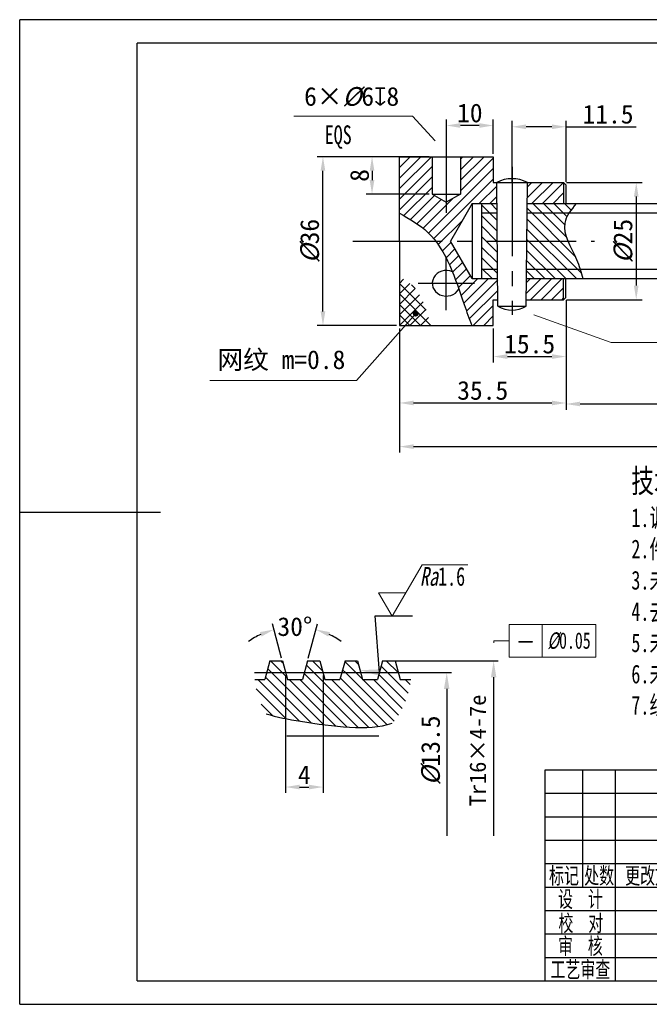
# Model space of a CAD drawing. Header units: millimetres. Extents: x -25 to 272, y -5 to 205.
# Tile 1 of 2: x -25 to 109, y -5 to 205. Entities that reach past the tile are written whole.
import ezdxf
from ezdxf import colors
from ezdxf.entities.mleader import LeaderData, LeaderLine
from ezdxf.enums import TextEntityAlignment as Align
from ezdxf.math import Vec2, Vec3

# ---------------------------------------------------------------- set-up
doc = ezdxf.new("R2010")
doc.units = ezdxf.units.MM
doc.linetypes.add('CENTER2', pattern=[28.575, 19.05, -3.175, 3.175, -3.175])
doc.layers.add('1轮廓实线层', color=7, linetype='Continuous', lineweight=30)
for name, color, linetype in [('2细线层', 7, 'Continuous'), ('3中心线层', 7, 'CENTER2'), ('5剖面线层', 7, 'Continuous'), ('6文字层', 7, 'Continuous'), ('7标注层', 7, 'Continuous'), ('8符号标注层', 7, 'Continuous'), ('图框层', 7, 'Continuous')]:
    doc.layers.add(name, color=color, linetype=linetype)
doc.styles.add('PC_TEXTSTYLE', font='simfang.ttf', dxfattribs={"width": 0.707})
doc.styles.add('PC_TEXTSTYLE5', font='simfang.ttf', dxfattribs={"width": 0.707})
doc.styles.get("Standard").update_dxf_attribs({"font": 'simfang.ttf'})
doc.styles.add('ZWISOGDT', font='ISOCP.SHX', dxfattribs={"bigfont": 'GBCBIG.SHX'})
doc.dimstyles.new('ISO-25', dxfattribs={"dimtxt": 4, "dimasz": 3, "dimexe": 1.25, "dimexo": 0.625, "dimtad": 1, "dimdsep": 46, "dimtxsty": 'Standard', "dimcen": 2.5, "dimadec": 0, "dimazin": 0, "dimtfac": 1, "dimtmove": 0, "dimatfit": 3, "dimfxl": 1, "dimarcsym": 0})

# ---------------------------------------------------------------- blocks, each defined once
blk = doc.blocks.new('ZwmFrameMain_A4^_^无分区图框^_^landscape')
at = {"layer": '1轮廓实线层'}
for p, q in [((0, 0), (0, 200)), ((267, 200), (0, 200)), ((-25, 100), (5, 100)), ((0, 0), (267, 0))]:
    blk.add_line(p, q, dxfattribs=at)
at = {"layer": '2细线层'}
for p, q in [((-25, -5), (-25, 205)), ((272, 205), (-25, 205)), ((-25, -5), (272, -5))]:
    blk.add_line(p, q, dxfattribs=at)
blk = doc.blocks.new('ZwmFrameMain_标题栏2')
at = {"layer": '1轮廓实线层'}
for p, q in [((-180, 45), (0, 45)), ((-180, 0), (-180, 45)), ((-180, 0), (-180, 45)), ((-172, 20), (-172, 45)), ((-165, 20), (-165, 45)), ((-145, 20), (-145, 45)), ((-130, 20), (-130, 45)), ((-120, 0), (-120, 45)), ((-60, 0), (-60, 45)), ((-60, 31), (0, 31)), ((-30, 13), (-30, 31)), ((-15, 18), (-15, 31)), ((-60, 26), (0, 26)), ((-180, 25), (-120, 25)), ((-180, 20), (-120, 20)), ((-165, 0), (-165, 20)), ((-150, 0), (-150, 20)), ((-135, 0), (-135, 20)), ((-120, 18), (0, 18)), ((-60, 13), (0, 13)), ((-180, 0), (0, 0))]:
    blk.add_line(p, q, dxfattribs=at)
at = {"layer": '2细线层'}
for p, q in [((-180, 40), (-120, 40)), ((-180, 35), (-120, 35)), ((-180, 30), (-120, 30)), ((-180, 15), (-120, 15)), ((-180, 10), (-120, 10)), ((-180, 5), (-120, 5))]:
    blk.add_line(p, q, dxfattribs=at)
at = {"layer": '2细线层', "color": 75}
for p, q in [((-52.5, 18), (-52.5, 26)), ((-45, 18), (-45, 26)), ((-37.5, 18), (-37.5, 26))]:
    blk.add_line(p, q, dxfattribs=at)
at = {"layer": '图框层'}
blk.add_line((0, 0), (0, 45), dxfattribs=at)
at = {"layer": '6文字层', "style": 'PC_TEXTSTYLE', "width": 0.667}
for s, p in [(' 图 样 标 记 ', (-45, 28.5)), (' 重   量 ', (-22.5, 28.5)), (' 比   例 ', (-7.5, 28.5)), ('标记', (-176, 22.5)), ('处数', (-168.5, 22.5)), (' 更改文件号 ', (-155, 22.5)), (' 签  字 ', (-137.51, 22.37)), (' 日 期 ', (-125, 22.5)), (' 设  计 ', (-172.5, 17.5)), ('标准审查', (-142.5, 17.5)), ('共        页', (-45, 15.5)), ('第        页', (-15, 15.5)), (' 校  对 ', (-172.4, 12.37)), (' 审  定 ', (-142.53, 12.68)), (' 审  核 ', (-172.5, 7.5)), ('批  准', (-142.43, 7.6)), ('工艺审查', (-172.5, 2.5)), (' 日  期 ', (-142.5, 2.5))]:
    blk.add_text(s, height=3.5, dxfattribs=at).set_placement(p, align=Align.MIDDLE)
at = {"layer": '6文字层', "style": 'PC_TEXTSTYLE', "flags": 8}
for tag, height, width, p, p2 in [('图样代号', 5, 1.827072, (-56.96, 35.53), (-3.51, 35.53)), ('图样名称', 7, 1.307601, (-116.78, 28.23), (-63.22, 28.23)), ('重量', 3.5, 2.575775, (-28.88, 20.51), (-16.35, 20.51)), ('比例', 3.5, 2.509835, (-13.53, 20.62), (-1.42, 20.62)), ('设计', 3.5, 2.626176, (-163.77, 15.45), (-151.09, 15.45)), ('标准审查', 3.5, 1.26155, (-133.59, 15.31), (-120.98, 15.31)), ('共几页', 3.5, 1.072702, (-48.92, 14.11), (-41.01, 14.11)), ('第几页', 3.5, 1.040913, (-18.77, 14.01), (-11.1, 14.01)), ('校对', 3.5, 2.584819, (-163.77, 10.48), (-151.09, 10.48)), ('审定', 3.5, 2.609197, (-133.8, 10.61), (-121.11, 10.61)), ('审核', 3.5, 2.606115, (-163.87, 5.38), (-151.09, 5.38)), ('批准', 3.5, 2.608434, (-133.7, 5.38), (-121.11, 5.38)), ('企业名称', 5, 1.780682, (-56.33, 3.82), (-4.24, 3.82)), ('工艺审查', 3.5, 1.277902, (-163.87, 0.41), (-151.09, 0.41)), ('日期', 3.5, 2.708793, (-134.08, 0.41), (-121.11, 0.41))]:
    blk.add_attdef(tag, text='', height=height, dxfattribs=dict(at, width=width)).set_placement(p, p2, align=Align.FIT)
at = {"layer": '6文字层', "style": 'PC_TEXTSTYLE', "width": 0.838069, "flags": 8}
blk.add_attdef('产品名称或材料标记', text='', height=5, rotation=0.4655, dxfattribs=at).set_placement((-117.65, 6.59), (-62.48, 7.04), align=Align.FIT)
at = {"layer": '6文字层', "color": 0, "style": 'PC_TEXTSTYLE', "width": 0.991492, "flags": 8}
blk.add_attdef('图纸张数', text='', height=3.5, dxfattribs=at).set_placement((-6.01, -4.12), (3.86, -4.12), align=Align.FIT)
blk = doc.blocks.new('*U4', base_point=(152.51, 148.38))
at = {"layer": '1轮廓实线层'}
for p, q in [((145.82, 149.63), (145.28, 147.63)), ((145.82, 149.63), (147.15, 149.63)), ((147.15, 149.63), (147.68, 147.63)), ((149.82, 149.63), (149.28, 147.63)), ((149.82, 149.63), (151.15, 149.63)), ((151.15, 149.63), (151.68, 147.63)), ((153.82, 149.63), (153.28, 147.63)), ((153.82, 149.63), (155.15, 149.63)), ((155.15, 149.63), (155.68, 147.63)), ((157.82, 149.63), (157.28, 147.63)), ((157.82, 149.63), (159.15, 149.63)), ((159.15, 149.63), (159.68, 147.63)), ((144.21, 147.63), (145.28, 147.63)), ((147.68, 147.63), (149.28, 147.63)), ((151.68, 147.63), (153.28, 147.63)), ((155.68, 147.63), (157.28, 147.63)), ((159.68, 147.63), (160.82, 147.63))]:
    blk.add_line(p, q, dxfattribs=at)
at = {"layer": '2细线层'}
blk.add_open_spline([(145.43, 143.99), (146.52, 143.62), (151.16, 142.82), (156.25, 142.12), (158.85, 142.97)], degree=3, knots=[7.455435, 7.455435, 7.455435, 7.455435, 10.802854, 19.699181, 19.699181, 19.699181, 19.699181], dxfattribs=at)
at = {"layer": '3中心线层'}
for p, q in [((144.18, 148.38), (160.85, 148.38)), ((147.62, 141.63), (157.41, 141.63))]:
    blk.add_line(p, q, dxfattribs=at)
at = {"layer": '5剖面线层'}
for p, q in [((147.13, 148.38), (145.88, 149.63)), ((147.2, 149.42), (147, 149.63)), ((150.49, 148.38), (149.7, 149.17)), ((151.43, 148.56), (150.37, 149.63)), ((154.98, 148.38), (153.8, 149.56)), ((155.25, 149.23), (154.86, 149.63)), ((159.47, 148.38), (158.22, 149.63)), ((146, 148.38), (145.59, 148.79)), ((151.56, 142.82), (146, 148.38)), ((147.61, 147.89), (147.13, 148.38)), ((155.23, 142.52), (149.46, 148.29)), ((156.33, 142.54), (150.49, 148.38)), ((153.86, 148.38), (153.56, 148.68)), ((159.04, 143.2), (153.86, 148.38)), ((155.66, 147.7), (154.98, 148.38)), ((160.27, 145.33), (157.43, 148.18)), ((158.35, 148.38), (157.67, 149.06)), ((160.55, 146.18), (158.35, 148.38)), ((159.49, 148.37), (159.47, 148.38)), ((148.92, 143.22), (144.51, 147.63)), ((150.25, 143), (145.36, 147.9)), ((152.84, 142.67), (147.88, 147.63)), ((154.06, 142.56), (149, 147.63)), ((157.36, 142.63), (152.37, 147.63)), ((158.3, 142.81), (153.33, 147.79)), ((159.51, 143.85), (155.73, 147.63)), ((159.92, 144.56), (156.86, 147.63)), ((160.75, 147.1), (160.22, 147.63)), ((147.56, 143.45), (144.36, 146.66)), ((146.11, 143.78), (144.89, 145))]:
    blk.add_line(p, q, dxfattribs=at)
blk = doc.blocks.new('*D5')
at = {"layer": '7标注层', "color": 0, "lineweight": -2, "transparency": 16777216}
for p, q in [((55.3, 175.78), (38.38, 175.78)), ((39.63, 142.78), (39.63, 172.78)), ((55.3, 139.78), (38.38, 139.78))]:
    blk.add_line(p, q, dxfattribs=at)
at = {"layer": '7标注层', "color": 0, "transparency": 16777216}
for points in [[(40.13, 172.78), (39.13, 172.78), (39.63, 175.78)], [(39.13, 142.78), (40.13, 142.78), (39.63, 139.78)]]:
    blk.add_solid(points, dxfattribs=at)
at = {"layer": 'Defpoints', "color": 0, "transparency": 16777216}
for p in [(39.63, 175.78), (55.93, 175.78), (55.93, 139.78)]:
    blk.add_point(p, dxfattribs=at)
at = {"layer": '7标注层', "color": 0, "transparency": 16777216, "insert": (36.87, 157.78), "char_height": 4, "attachment_point": 5, "rotation": 90}
blk.add_mtext('{\\fFangSong|b0|i1|c134|p49;%%C}36', dxfattribs=at)
blk = doc.blocks.new('*D6')
at = {"layer": '7标注层', "color": 0, "lineweight": -2, "transparency": 16777216}
for p, q in [((65.93, 176.41), (65.93, 183.68)), ((75.93, 176.41), (75.93, 183.68)), ((72.93, 182.43), (68.93, 182.43))]:
    blk.add_line(p, q, dxfattribs=at)
at = {"layer": '7标注层', "color": 0, "transparency": 16777216}
for points in [[(68.93, 182.93), (68.93, 181.93), (65.93, 182.43)], [(72.93, 181.93), (72.93, 182.93), (75.93, 182.43)]]:
    blk.add_solid(points, dxfattribs=at)
at = {"layer": 'Defpoints', "color": 0, "transparency": 16777216}
for p in [(65.93, 182.43), (65.93, 175.78), (75.93, 175.78)]:
    blk.add_point(p, dxfattribs=at)
at = {"layer": '7标注层', "color": 0, "transparency": 16777216, "insert": (70.93, 185.08), "char_height": 4, "attachment_point": 5}
blk.add_mtext('10', dxfattribs=at)
blk = doc.blocks.new('*D7')
at = {"layer": '7标注层', "color": 0, "lineweight": -2, "transparency": 16777216}
for p, q in [((79.93, 170.41), (79.93, 183.41)), ((91.43, 170.41), (91.43, 183.41)), ((88.43, 182.16), (82.93, 182.16)), ((91.43, 182.16), (106.35, 182.16))]:
    blk.add_line(p, q, dxfattribs=at)
at = {"layer": '7标注层', "color": 0, "transparency": 16777216}
for points in [[(82.93, 182.66), (82.93, 181.66), (79.93, 182.16)], [(88.43, 181.66), (88.43, 182.66), (91.43, 182.16)]]:
    blk.add_solid(points, dxfattribs=at)
at = {"layer": 'Defpoints', "color": 0, "transparency": 16777216}
for p in [(79.93, 182.16), (79.93, 169.78), (91.43, 169.78)]:
    blk.add_point(p, dxfattribs=at)
at = {"layer": '7标注层', "color": 0, "transparency": 16777216, "insert": (100.39, 184.82), "char_height": 4, "attachment_point": 5}
blk.add_mtext('11.5', dxfattribs=at)
blk = doc.blocks.new('*D8')
at = {"layer": '7标注层', "color": 0, "lineweight": -2, "transparency": 16777216}
for p, q in [((91.55, 170.28), (107.65, 170.28)), ((106.4, 167.28), (106.4, 148.28)), ((91.55, 145.28), (107.65, 145.28))]:
    blk.add_line(p, q, dxfattribs=at)
at = {"layer": '7标注层', "color": 0, "transparency": 16777216}
for points in [[(106.9, 167.28), (105.9, 167.28), (106.4, 170.28)], [(105.9, 148.28), (106.9, 148.28), (106.4, 145.28)]]:
    blk.add_solid(points, dxfattribs=at)
at = {"layer": 'Defpoints', "color": 0, "transparency": 16777216}
for p in [(90.93, 170.28), (90.93, 145.28), (106.4, 145.28)]:
    blk.add_point(p, dxfattribs=at)
at = {"layer": '7标注层', "color": 0, "transparency": 16777216, "insert": (103.64, 157.78), "char_height": 4, "attachment_point": 5, "rotation": 90}
blk.add_mtext('{\\fFangSong|b0|i1|c134|p49;%%C}25', dxfattribs=at)
blk = doc.blocks.new('*D9')
at = {"layer": '7标注层', "color": 0, "lineweight": -2, "transparency": 16777216}
for p, q in [((91.43, 145.16), (91.43, 131.9)), ((75.93, 139.16), (75.93, 131.9)), ((78.93, 133.15), (88.43, 133.15))]:
    blk.add_line(p, q, dxfattribs=at)
at = {"layer": '7标注层', "color": 0, "transparency": 16777216}
for points in [[(78.93, 133.65), (78.93, 132.65), (75.93, 133.15)], [(88.43, 132.65), (88.43, 133.65), (91.43, 133.15)]]:
    blk.add_solid(points, dxfattribs=at)
at = {"layer": 'Defpoints', "color": 0, "transparency": 16777216}
for p in [(91.43, 145.78), (75.93, 139.78), (91.43, 133.15)]:
    blk.add_point(p, dxfattribs=at)
at = {"layer": '7标注层', "color": 0, "transparency": 16777216, "insert": (83.68, 135.8), "char_height": 4, "attachment_point": 5}
blk.add_mtext('15.5', dxfattribs=at)
blk = doc.blocks.new('*D10')
at = {"layer": '7标注层', "color": 0, "lineweight": -2, "transparency": 16777216}
for p, q in [((91.43, 145.16), (91.43, 122)), ((55.93, 139.16), (55.93, 122)), ((58.93, 123.25), (88.43, 123.25))]:
    blk.add_line(p, q, dxfattribs=at)
at = {"layer": '7标注层', "color": 0, "transparency": 16777216}
for points in [[(58.93, 123.75), (58.93, 122.75), (55.93, 123.25)], [(88.43, 122.75), (88.43, 123.75), (91.43, 123.25)]]:
    blk.add_solid(points, dxfattribs=at)
at = {"layer": 'Defpoints', "color": 0, "transparency": 16777216}
for p in [(91.43, 145.78), (55.93, 139.78), (91.43, 123.25)]:
    blk.add_point(p, dxfattribs=at)
at = {"layer": '7标注层', "color": 0, "transparency": 16777216, "insert": (73.68, 125.91), "char_height": 4, "attachment_point": 5}
blk.add_mtext('35.5', dxfattribs=at)
blk = doc.blocks.new('*D11')
at = {"layer": '7标注层', "color": 0, "lineweight": -2, "transparency": 16777216}
for p, q in [((202.43, 151.66), (202.43, 121.79)), ((91.43, 122.63), (91.43, 121.79)), ((94.43, 123.04), (199.43, 123.04))]:
    blk.add_line(p, q, dxfattribs=at)
at = {"layer": '7标注层', "color": 0, "transparency": 16777216}
for points in [[(94.43, 123.54), (94.43, 122.54), (91.43, 123.04)], [(199.43, 122.54), (199.43, 123.54), (202.43, 123.04)]]:
    blk.add_solid(points, dxfattribs=at)
at = {"layer": 'Defpoints', "color": 0, "transparency": 16777216}
for p in [(202.43, 152.28), (91.43, 123.25), (202.43, 123.04)]:
    blk.add_point(p, dxfattribs=at)
at = {"layer": '7标注层', "color": 0, "transparency": 16777216, "insert": (146.93, 125.66), "char_height": 4, "attachment_point": 5}
blk.add_mtext('111', dxfattribs=at)
blk = doc.blocks.new('*D14')
at = {"layer": '7标注层', "color": 0, "lineweight": -2, "transparency": 16777216}
for p, q in [((217.43, 152.16), (217.43, 112.69)), ((55.93, 139.16), (55.93, 112.69)), ((58.93, 113.94), (214.43, 113.94))]:
    blk.add_line(p, q, dxfattribs=at)
at = {"layer": '7标注层', "color": 0, "transparency": 16777216}
for points in [[(58.93, 114.44), (58.93, 113.44), (55.93, 113.94)], [(214.43, 113.44), (214.43, 114.44), (217.43, 113.94)]]:
    blk.add_solid(points, dxfattribs=at)
at = {"layer": 'Defpoints', "color": 0, "transparency": 16777216}
for p in [(217.43, 152.78), (55.93, 139.78), (217.43, 113.94)]:
    blk.add_point(p, dxfattribs=at)
at = {"layer": '7标注层', "color": 0, "transparency": 16777216, "insert": (136.68, 116.6), "char_height": 4, "attachment_point": 5}
blk.add_mtext('161.5', dxfattribs=at)
blk = doc.blocks.new('*D16')
at = {"layer": '7标注层', "color": 0, "lineweight": -2, "transparency": 16777216}
for p, q in [((31.65, 65.13), (31.65, 40.09)), ((39.65, 65.13), (39.65, 40.09)), ((34.65, 41.34), (36.65, 41.34))]:
    blk.add_line(p, q, dxfattribs=at)
at = {"layer": '7标注层', "color": 0, "transparency": 16777216}
for points in [[(34.65, 41.84), (34.65, 40.84), (31.65, 41.34)], [(36.65, 40.84), (36.65, 41.84), (39.65, 41.34)]]:
    blk.add_solid(points, dxfattribs=at)
at = {"layer": 'Defpoints', "color": 0, "transparency": 16777216}
for p in [(31.65, 65.76), (39.65, 65.76), (39.65, 41.34)]:
    blk.add_point(p, dxfattribs=at)
at = {"layer": '7标注层', "color": 0, "transparency": 16777216, "insert": (35.65, 43.96), "char_height": 4, "attachment_point": 5}
blk.add_mtext('4', dxfattribs=at)
blk = doc.blocks.new('*D17')
at = {"layer": '7标注层', "color": 0, "lineweight": -2, "transparency": 16777216}
for p, q in [((30.82, 68.86), (28.87, 76.15)), ((36.49, 68.86), (38.44, 76.15))]:
    blk.add_line(p, q, dxfattribs=at)
for start, end in [(114.9873, 124.9745), (104.9382, 105), (75, 75.0618), (55.0255, 65.0127)]:
    blk.add_arc((33.65, 58.29), 17.23, start, end, dxfattribs=at)
at = {"layer": '7标注层', "color": 0, "transparency": 16777216}
for points in [[(26.55, 73.44), (26.2, 74.38), (29.19, 74.94)], [(41.11, 74.38), (40.76, 73.44), (38.11, 74.94)]]:
    blk.add_solid(points, dxfattribs=at)
at = {"layer": 'Defpoints', "color": 0, "transparency": 16777216}
for p in [(34.74, 75.49), (30.98, 68.26), (36.32, 68.26), (32.06, 64.26), (35.25, 64.26)]:
    blk.add_point(p, dxfattribs=at)
at = {"layer": '7标注层', "color": 0, "transparency": 16777216, "insert": (33.65, 75.53), "char_height": 4, "attachment_point": 5}
blk.add_mtext('30%%d', dxfattribs=at)
blk = doc.blocks.new('*D23')
at = {"layer": '1轮廓实线层', "color": 0, "lineweight": -2, "transparency": 16777216}
for p, q in [((62.3, 175.78), (48.84, 175.78)), ((50.09, 172.78), (50.09, 170.78)), ((62.3, 167.78), (48.84, 167.78))]:
    blk.add_line(p, q, dxfattribs=at)
at = {"layer": '1轮廓实线层', "color": 0, "transparency": 16777216}
for points in [[(50.59, 172.78), (49.59, 172.78), (50.09, 175.78)], [(49.59, 170.78), (50.59, 170.78), (50.09, 167.78)]]:
    blk.add_solid(points, dxfattribs=at)
at = {"layer": 'Defpoints', "color": 0, "transparency": 16777216}
for p in [(62.93, 175.78), (50.09, 167.78), (62.93, 167.78)]:
    blk.add_point(p, dxfattribs=at)
at = {"layer": '1轮廓实线层', "color": 0, "transparency": 16777216, "insert": (47.44, 171.78), "char_height": 4, "attachment_point": 5, "rotation": 90}
blk.add_mtext('8', dxfattribs=at)

msp = doc.modelspace()

# ---------------------------------------------------------------- hatches: boundary and pattern name
at = {"layer": '5剖面线层'}
h = msp.add_hatch(dxfattribs=at)
h.set_pattern_fill('ANSI31', color=256, scale=0.5)
h.set_pattern_definition([(45, (55.9252, 139.7816), (-1.12253, 1.12253), [])])
edge = h.paths.add_edge_path()
edge.add_line((55.925, 163.766), (55.925, 175.782))
edge.add_line((55.925, 175.782), (62.925, 175.782))
edge.add_line((62.925, 175.782), (62.925, 167.782))
edge.add_line((62.925, 167.782), (65.925, 166.05))
edge.add_line((65.925, 166.05), (68.925, 167.782))
edge.add_line((68.925, 167.782), (68.925, 175.782))
edge.add_line((68.925, 175.782), (75.925, 175.782))
edge.add_line((75.925, 175.782), (75.925, 170.282))
edge.add_line((75.925, 170.282), (76.661, 170.282))
edge.add_line((76.661, 170.282), (76.706, 165.782))
edge.add_line((76.706, 165.782), (71.425, 165.782))
edge.add_line((71.425, 165.782), (66.806, 157.782))
edge.add_line((66.806, 157.782), (63.65, 157.782))
edge.add_spline(control_points=[(63.65, 157.782), (63.141, 158.439), (60.999, 160.838), (58.087, 162.518), (55.925, 163.766)], knot_values=[0, 0, 0, 0, 2.5496451, 9.8870718, 9.8870718, 9.8870718, 9.8870718], degree=3, periodic=0)
edge = h.paths.add_edge_path()
edge.add_line((63.65, 157.782), (66.806, 157.782))
edge.add_line((66.806, 157.782), (71.425, 149.782))
edge.add_line((71.425, 149.782), (76.866, 149.782))
edge.add_line((76.866, 149.782), (76.911, 145.282))
edge.add_line((76.911, 145.282), (75.925, 145.282))
edge.add_line((75.925, 145.282), (75.925, 139.782))
edge.add_line((75.925, 139.782), (71.339, 139.782))
edge.add_spline(control_points=[(71.339, 139.782), (70.794, 141.257), (68.57, 147.287), (66.579, 154), (63.65, 157.782)], knot_values=[9.8870718, 9.8870718, 9.8870718, 9.8870718, 14.6390597, 29.3040297, 29.3040297, 29.3040297, 29.3040297], degree=3, periodic=0)
h.paths.add_polyline_path([(82.939, 145.282), (82.984, 149.782), (90.925, 149.782), (90.925, 145.282)])
h.paths.add_polyline_path([(83.144, 165.782), (83.189, 170.282), (90.925, 170.282), (90.925, 165.782)])
h = msp.add_hatch(dxfattribs=at)
h.set_pattern_fill('ANSI31', color=256, scale=0.5, angle=90)
h.set_pattern_definition([(135, (73.4252, 149.7816), (-1.12253, -1.12253), [])])
edge = h.paths.add_edge_path()
edge.add_line((83.064, 157.782), (83.004, 151.782))
edge.add_line((83.004, 151.782), (94.439, 151.782))
edge.add_spline(control_points=[(94.439, 151.782), (94.22, 152.479), (93.523, 154.459), (92.386, 156.489), (91.84, 157.782)], knot_values=[8.9197631, 8.9197631, 8.9197631, 8.9197631, 11.125126, 15.1577885, 15.1577885, 15.1577885, 15.1577885], degree=3, periodic=0)
edge.add_line((91.84, 157.782), (83.064, 157.782))
edge = h.paths.add_edge_path()
edge.add_line((83.064, 157.782), (91.84, 157.782))
edge.add_spline(control_points=[(91.84, 157.782), (91.285, 159.096), (90.709, 161.167), (91.641, 163.076), (92.095, 163.782)], knot_values=[2.3531745, 2.3531745, 2.3531745, 2.3531745, 6.4546965, 8.9197631, 8.9197631, 8.9197631, 8.9197631], degree=3, periodic=0)
edge.add_line((92.095, 163.782), (83.124, 163.782))
edge.add_line((83.124, 163.782), (83.064, 157.782))
edge = h.paths.add_edge_path()
edge.add_line((82.984, 149.782), (95.021, 149.782))
edge.add_spline(control_points=[(95.021, 149.782), (94.836, 150.447), (94.65, 151.113), (94.439, 151.782)], knot_values=[15.1577885, 15.1577885, 15.1577885, 15.1577885, 17.27232, 17.27232, 17.27232, 17.27232], degree=3, periodic=0)
edge.add_line((94.439, 151.782), (83.004, 151.782))
edge.add_line((83.004, 151.782), (82.984, 149.782))
edge = h.paths.add_edge_path()
edge.add_line((83.124, 163.782), (83.144, 165.782))
edge.add_line((83.144, 165.782), (93.582, 165.782))
edge.add_spline(control_points=[(93.582, 165.782), (93.055, 165.118), (92.527, 164.455), (92.095, 163.782)], knot_values=[0, 0, 0, 0, 2.3531745, 2.3531745, 2.3531745, 2.3531745], degree=3, periodic=0)
edge.add_line((92.095, 163.782), (83.124, 163.782))
h.paths.add_polyline_path([(73.425, 157.782), (73.425, 151.782), (76.846, 151.782), (76.786, 157.782)])
h.paths.add_polyline_path([(73.425, 157.782), (76.786, 157.782), (76.726, 163.782), (73.425, 163.782)])
h.paths.add_polyline_path([(73.425, 149.782), (76.866, 149.782), (76.846, 151.782), (73.425, 151.782)])
h.paths.add_polyline_path([(73.425, 165.782), (73.425, 163.782), (76.726, 163.782), (76.706, 165.782)])
h = msp.add_hatch(dxfattribs=at)
h.set_pattern_fill('ANSI37', color=256, scale=0.5)
h.set_pattern_definition([(45, (55.9252, 139.7816), (-1.12253, 1.12253), []), (135, (55.9252, 139.7816), (-1.12253, -1.12253), [])])
edge = h.paths.add_edge_path()
edge.add_line((55.925, 139.782), (62.651, 139.782))
edge.add_spline(control_points=[(62.651, 139.782), (62.313, 140.929), (61.467, 143.801), (59.697, 147.934), (57.016, 149.515), (55.925, 150.158)], knot_values=[0, 0, 0, 0, 3.6165203, 9.0500719, 12.7772704, 12.7772704, 12.7772704, 12.7772704], degree=3, periodic=0)
edge.add_line((55.925, 150.158), (55.925, 139.782))

# ---------------------------------------------------------------- linework, layer by layer
at = {"layer": '1轮廓实线层'}
for p, q in [((55.925, 157.782), (55.925, 175.782)), ((55.925, 175.782), (75.925, 175.782)), ((62.925, 175.782), (62.925, 167.782)), ((68.925, 175.782), (68.925, 167.782)), ((75.925, 175.782), (75.925, 170.282)), ((75.925, 170.282), (90.925, 170.282)), ((76.925, 143.882), (76.661, 170.282)), ((82.925, 143.882), (83.189, 170.282)), ((91.425, 169.782), (90.925, 170.282)), ((90.925, 170.282), (90.925, 165.782)), ((91.425, 169.782), (91.425, 165.782)), ((62.925, 167.782), (68.925, 167.782)), ((62.925, 167.782), (65.925, 166.05)), ((68.925, 167.782), (65.925, 166.05)), ((71.425, 165.782), (66.806, 157.782)), ((71.425, 165.782), (76.706, 165.782)), ((71.425, 165.782), (71.425, 149.782)), ((73.425, 165.782), (73.425, 149.782)), ((83.144, 165.782), (131.567, 165.782)), ((55.925, 157.782), (55.925, 139.782)), ((71.425, 149.782), (66.806, 157.782)), ((71.425, 149.782), (76.866, 149.782)), ((82.984, 149.782), (200.982, 149.782)), ((90.925, 145.282), (90.925, 149.782)), ((91.425, 145.782), (91.425, 149.782)), ((75.925, 139.782), (75.925, 145.282)), ((75.925, 145.282), (76.911, 145.282)), ((82.939, 145.282), (90.925, 145.282)), ((91.425, 145.782), (90.925, 145.282)), ((76.925, 143.882), (82.925, 143.882)), ((55.925, 139.782), (75.925, 139.782))]:
    msp.add_line(p, q, dxfattribs=at)
for centre, radius, start, end in [((79.925, 164.023), 7.059, 62.4568, 117.5432), ((79.925, 149.107), 6.025, 240.13717, 299.86283)]:
    msp.add_arc(centre, radius, start, end, dxfattribs=at)
msp.add_ellipse((65.925, 148.782), major_axis=(-3, 0), ratio=0.9079855, start_param=4.2681, end_param=8.9470506, dxfattribs=at)
at = {"layer": '2细线层'}
for p, q in [((73.425, 163.782), (76.726, 163.782)), ((83.124, 163.782), (130.477, 163.782)), ((73.425, 151.782), (76.846, 151.782)), ((83.004, 151.782), (202.137, 151.782))]:
    msp.add_line(p, q, dxfattribs=at)
for points in [[(93.582, 165.782), (91.154, 161.62), (93.672, 153.885), (95.021, 149.782)], [(55.925, 163.766), (61.985, 159.629), (69.72, 144.249), (71.339, 139.782)]]:
    msp.add_spline(points, degree=3, dxfattribs=at)
at = {"layer": '3中心线层'}
for p, q in [((65.925, 177.77), (65.925, 163.773)), ((79.925, 173.583), (79.925, 142.048)), ((45.979, 157.782), (97.473, 157.782)), ((65.925, 143.058), (65.925, 154.506)), ((59.925, 148.782), (71.925, 148.782))]:
    msp.add_line(p, q, dxfattribs=at)
at = {"layer": '7标注层', "color": 7, "lineweight": 0}
for p, q in [((58.725, 184.459), (33.453, 184.459)), ((63.57, 179.133), (58.725, 184.459)), ((58.986, 141.847), (46.756, 128.068)), ((84.54, 142.049), (101.067, 136.139)), ((101.067, 136.139), (165.39, 136.139)), ((46.756, 128.068), (15.544, 128.068))]:
    msp.add_line(p, q, dxfattribs=at)
at = {"layer": '7标注层'}
for p, q in [((54.985, 68.257), (77.007, 68.257)), ((58.389, 65.757), (67.007, 65.757)), ((76.007, 64.757), (76.007, 30.922)), ((66.007, 62.257), (66.007, 30.922))]:
    msp.add_line(p, q, dxfattribs=at)
at = {"layer": '7标注层', "color": 7}
msp.add_lwpolyline([(59.089, 142.314, 0.625, 0.625, 1), (59.714, 142.314, 0.625, 0.625, 1), (59.089, 142.314, 0.625, 0.625, 1)], format="xyseb", dxfattribs=at)
for points in [[(65.925, 176.544), (64.003, 179.527), (63.137, 178.739), (65.925, 176.544)], [(81.244, 143.228), (84.342, 141.498), (84.737, 142.601), (81.244, 143.228)]]:
    msp.add_solid(points, dxfattribs=at)
at = {"layer": '7标注层'}
for points in [[(76.59, 64.757), (75.423, 64.757), (76.007, 68.257)], [(66.59, 62.257), (65.423, 62.257), (66.007, 65.757)]]:
    msp.add_solid(points, dxfattribs=at)
at = {"layer": '8符号标注层', "color": 7, "lineweight": 0}
for p, q in [((54.39, 77.753), (60.74, 88.753)), ((60.74, 88.753), (70.543, 88.753)), ((51.503, 82.753), (54.39, 77.753)), ((51.503, 82.753), (57.276, 82.753)), ((79.328, 76.006), (79.328, 69.006)), ((79.328, 76.006), (86.328, 76.006)), ((86.328, 76.006), (86.328, 69.006)), ((86.328, 76.006), (97.82, 76.006)), ((97.82, 76.006), (97.82, 69.006)), ((76.018, 72.121), (76.018, 72.506)), ((76.018, 72.506), (79.328, 72.506)), ((79.328, 69.006), (86.328, 69.006)), ((86.328, 69.006), (97.82, 69.006))]:
    msp.add_line(p, q, dxfattribs=at)
at = {"layer": '8符号标注层', "color": 7}
msp.add_solid([(76.018, 68.621), (76.604, 72.121), (75.432, 72.121), (76.018, 68.621)], dxfattribs=at)

# ---------------------------------------------------------------- block references
at = {"xscale": 2, "yscale": 2, "zscale": 2}
msp.add_blockref('*U4', (41.717, 65.757), dxfattribs=at)
at = {"layer": '图框层'}
msp.add_blockref('ZwmFrameMain_A4^_^无分区图框^_^landscape', (0, 0), dxfattribs=at)
ref = msp.add_blockref('ZwmFrameMain_标题栏2', (267, 0), dxfattribs=at)
ref.add_attrib('产品名称或材料标记', '45', dxfattribs={"layer": '6文字层', "height": 5, "rotation": 0.4655, "style": 'PC_TEXTSTYLE', "width": 0.707}).set_placement((176.936, 6.818), align=Align.CENTER)
ref.add_attrib('企业名称', '三维书屋', dxfattribs={"layer": '6文字层', "height": 5, "style": 'PC_TEXTSTYLE', "width": 0.707}).set_placement((236.715, 3.822), align=Align.CENTER)
ref.add_attrib('图样名称', '丝杆', dxfattribs={"layer": '6文字层', "height": 7, "style": 'PC_TEXTSTYLE', "width": 0.707}).set_placement((176.996, 28.231), align=Align.CENTER)
ref.add_attrib('图样代号', 'PKQ-03', dxfattribs={"layer": '6文字层', "height": 5, "style": 'PC_TEXTSTYLE', "width": 0.707}).set_placement((236.767, 35.533), align=Align.CENTER)
ref.add_attrib('比例', '1:1', dxfattribs={"layer": '6文字层', "height": 3.5, "style": 'PC_TEXTSTYLE', "width": 0.707}).set_placement((259.528, 20.616), align=Align.CENTER)

# ---------------------------------------------------------------- texts
at = {"layer": '6文字层', "insert": (105.356, 109.126), "char_height": 5, "attachment_point": 1, "style": 'PC_TEXTSTYLE5'}
msp.add_mtext_dynamic_manual_height_columns('技术要求\\P{\\H0.8x;1.调质处理HB191\\fArial|b0|i0|c0|p34;~\\fFangSong|b0|i0|c134|p49;230。\\P2.件1和件3通过锥销2紧配合连接后锉圆。\\P3.未注倒角为\\fFangSong|b0|i1|c134|p49;C\\fFangSong|b0|i0|c134|p49;0.5。\\P4.去锐边毛刺，直角处倒钝。\\P5.未注公差尺寸的极限偏差按GB/T1804-2000m级。\\P6.未注形位公差按GB/T1184-96H级。\\P7.组件表面氧化处理。}', width=116.04004, gutter_width=12.5, heights=[0], dxfattribs=at)
at = {"layer": '7标注层', "color": 7, "char_height": 4, "style": 'PC_TEXTSTYLE'}
for s, insert, attachment_point in [('{\\W1;6×\\fFangSong|b0|i1|c134|p49;%%C\\fFangSong|b0|i0|c134|p49;6\\Famgdt.shx|c134;x\\fFangSong|b0|i0|c134|p49;8}', (35.611, 186.459), 7), ('EQS', (39.991, 182.459), 1), ('{\\W1;网纹 m=0.8}', (17.163, 130.068), 7)]:
    msp.add_mtext(s, dxfattribs=dict(at, insert=insert, attachment_point=attachment_point))
at = {"layer": '8符号标注层', "color": 7}
for s, insert, char_height, attachment_point, style in [('{\\fFangSong|b0|i1|c134|p49;Ra}1.6', (60.314, 84.203), 4, 7, 'PC_TEXTSTYLE'), ('{\\fFangSong|b0|i1|c134|p49;%%C}0.05', (92.074, 72.506), 3.5, 5, 'PC_TEXTSTYLE'), ('{\\W1.0\\Famgdt;u}', (82.828, 72.506), 3.5, 5, 'ZWISOGDT')]:
    msp.add_mtext(s, dxfattribs=dict(at, insert=insert, char_height=char_height, attachment_point=attachment_point, style=style))

# ---------------------------------------------------------------- dimensions: what is measured, and where the dimension line sits
at = {"layer": '1轮廓实线层'}
dim = msp.add_linear_dim(base=(50.086, 167.782), p1=(62.925, 175.782), p2=(62.925, 167.782), angle=90, dimstyle='ISO-25', dxfattribs=at)
dim.commit()
dim.dimension.update_dxf_attribs({"geometry": '*D23', "text_midpoint": (47.438, 171.782)})
at = {"layer": '7标注层'}
for base, p1, p2, picture, middle in [((65.925, 182.43), (75.925, 175.782), (65.925, 175.782), '*D6', (70.925, 185.078)), ((217.425, 113.941), (55.925, 139.782), (217.425, 152.782), '*D14', (136.675, 116.6)), ((202.425, 123.036), (91.425, 123.252), (202.425, 152.282), '*D11', (146.925, 125.661)), ((91.425, 123.252), (55.925, 139.782), (91.425, 145.782), '*D10', (73.675, 125.911)), ((91.425, 133.145), (75.925, 139.782), (91.425, 145.782), '*D9', (83.675, 135.804))]:
    dim = msp.add_linear_dim(base=base, p1=p1, p2=p2, dimstyle='ISO-25', dxfattribs=at)
    dim.commit()
    dim.dimension.update_dxf_attribs({"geometry": picture, "text_midpoint": middle})
dim = msp.add_linear_dim(base=(79.925, 182.161), p1=(91.425, 169.782), p2=(79.925, 169.782), dimstyle='ISO-25', dxfattribs=at)
dim.commit()
dim.dimension.update_dxf_attribs({"geometry": '*D7', "text_midpoint": (100.387, 182.161), "dimtype": 160})
dim = msp.add_linear_dim(base=(39.633, 175.782), p1=(55.925, 139.782), p2=(55.925, 175.782), angle=90, text='{\\fFangSong|b0|i1|c134|p49;%%C}<>', dimstyle='ISO-25', override={"dimtxsty": 'Standard'}, dxfattribs=at)
dim.commit()
dim.dimension.update_dxf_attribs({"geometry": '*D5', "text_midpoint": (39.633, 157.782), "dimtype": 160})
dim = msp.add_linear_dim(base=(106.401, 145.282), p1=(90.925, 170.282), p2=(90.925, 145.282), angle=90, text='{\\fFangSong|b0|i1|c134|p49;%%C}<>', dimstyle='ISO-25', override={"dimtxsty": 'Standard'}, dxfattribs=at)
dim.commit()
dim.dimension.update_dxf_attribs({"geometry": '*D8', "text_midpoint": (103.639, 157.782)})
dim = msp.add_angular_dim_2l(base=(34.742, 75.491), line1=((30.985, 68.257), (32.057, 64.257)), line2=((36.325, 68.257), (35.253, 64.257)), dimstyle='ISO-25', override={"dimtih": 1}, dxfattribs=at)
dim.commit()
dim.dimension.update_dxf_attribs({"geometry": '*D17', "text_midpoint": (33.655, 75.526)})
dim = msp.add_linear_dim(base=(39.655, 41.336), p1=(31.655, 65.757), p2=(39.655, 65.757), text='4', dimstyle='ISO-25', override={"dimtxsty": 'Standard'}, dxfattribs=at)
dim.commit()
dim.dimension.update_dxf_attribs({"geometry": '*D16', "text_midpoint": (35.655, 43.961)})

# ---------------------------------------------------------------- leaders
ml = msp.add_multileader_mtext('Standard', dxfattribs=at)
ml.set_content('', color=256)
ml.set_leader_properties()
ml.build(insert=Vec2(0, 0))
ctx = ml.context
ctx.base_point, ctx.plane_origin = Vec3(58.742, 77.839), Vec3(47.521, 66.257)
notes = []
notes.append((ctx, [(0, (1, 1, 0), (50.742, 77.839), (1, 0), 8, [(1, [(47.521, 66.257), (51.655, 65.757)], 256, [])])]))
ctx.mtext.insert, ctx.mtext.flow_direction = Vec3(60.742, 79.839), 5
for ctx, leaders in notes:
    for number, flags, end, landing, length, lines in leaders:
        leader = LeaderData()
        leader.index, (leader.has_last_leader_line, leader.has_dogleg_vector, leader.attachment_direction) = number, flags
        leader.last_leader_point, leader.dogleg_vector, leader.dogleg_length = Vec3(end), Vec3(landing), length
        for number, points, colour, breaks in lines:
            line = LeaderLine()
            line.index, line.vertices, line.color, line.breaks = number, Vec3.list(points), colors.encode_raw_color(colour), breaks
            leader.lines.append(line)
        ctx.leaders.append(leader)

# ---------------------------------------------------------------- next in the draw order: texts
at = {"layer": '7标注层', "color": 3, "attachment_point": 5, "rotation": 90, "style": 'PC_TEXTSTYLE', "bg_fill": 3, "box_fill_scale": 1.1, "bg_fill_color": 257, "bg_fill_transparency": 0}
for s, insert, char_height in [('{\\W1;\\C256;Tr16×4-7e}', (72.637, 49.139), 3.5), ('{\\fFangSong|b0|i1|c134|p49;\\W1;\\C256;%%C\\fFangSong|b0|i0|c134|p49;13.5}', (62.637, 49.139), 4)]:
    msp.add_mtext(s, dxfattribs=dict(at, insert=insert, char_height=char_height))

doc.saveas('drawing.dxf')
